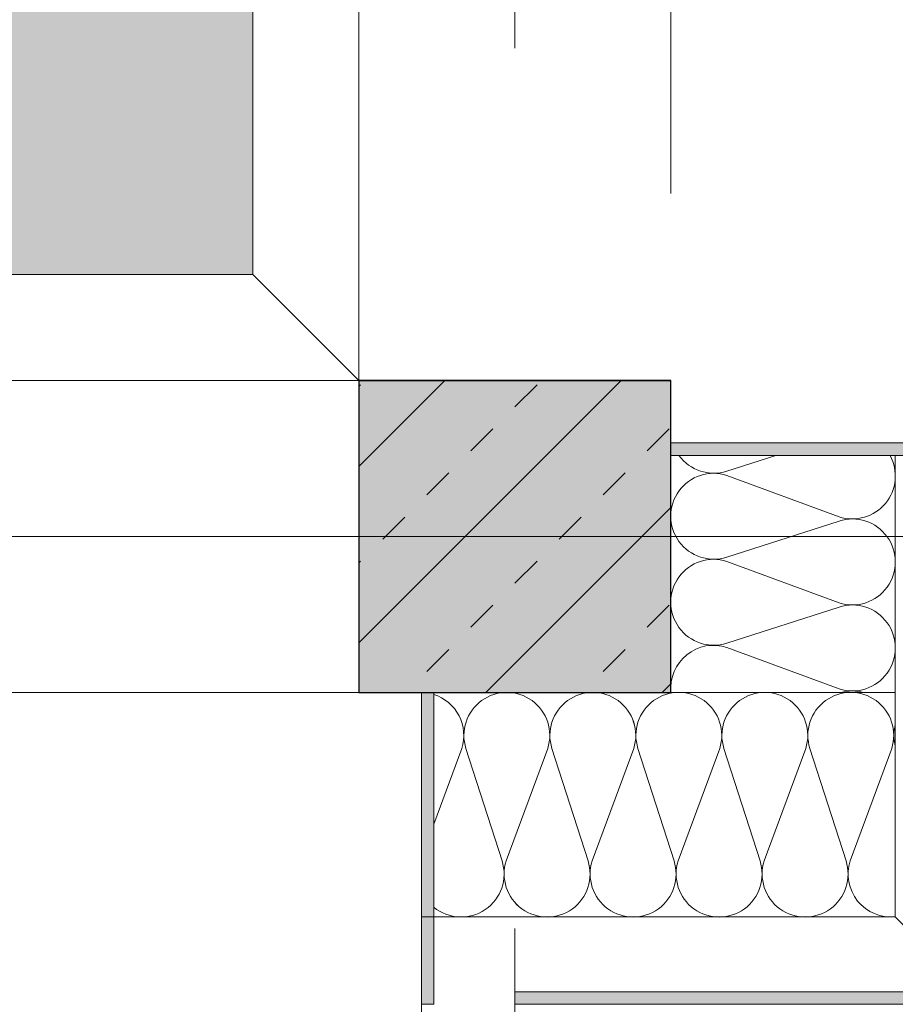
# Model space of a CAD drawing. Header units: metres. Extents: x -49 to 152, y -127 to 99.
# Tile 99 of 177: x -0.397 to 0.305, y -21.975 to -21.186. Entities that reach past the tile are written whole.
import ezdxf

# ---------------------------------------------------------------- set-up
doc = ezdxf.new("R2010")
doc.units = ezdxf.units.M
doc.header["$PDMODE"] = 1
doc.header["$PDSIZE"] = -2
doc.linetypes.add('Achsen 01', pattern=[5.291531, 3.175, -1.058062, 0.352704, -0.705764])
doc.linetypes.add('gestrichelt - 01', pattern=[2, 1, -1])
doc.layers.get('0').update_dxf_attribs({"lineweight": 25})
for name, color, linetype, lineweight, true_color in [('013_Beton und Stahlbetonarbeiten-000 Brüstung', 7, 'Continuous', 9, 0xa6a6a6), ('013_Beton und Stahlbetonarbeiten-000 Sichtbeton-333 Außenstütze', 5, 'Continuous', 5, 0x0000ff), ('013_Beton und Stahlbetonarbeiten-000 Sichtbeton-334 Außenwandöf', 5, 'Continuous', 5, 0x0000ff), ('014_Fassadenarbeiten-000 Aufsicht Betonfertigteile', 7, 'Continuous', 9, 0xc0c0c0), ('014_Fassadenarbeiten-330 mineralische Dämmung', 7, 'Continuous', 9, 0x666666), ('031_Metallbauarbeiten-330 Aufsicht Metallbauarbeiten', 7, 'Continuous', 9, 0xa6a6a6), ('031_Metallbauarbeiten-350 Metalldecke DS', 7, 'Continuous', 35, 0x666666), ('032_Metallarbeiten-PR_Fassade', 7, 'Continuous', 13, 0x444444), ('AV1-Achsen', 1, 'Achsen 01', 18, 0xff0000)]:
    doc.layers.add(name, color=color, linetype=linetype, lineweight=lineweight, true_color=true_color)
for name, color, linetype, lineweight in [('013_Beton und Stahlbetonarbeiten-330 Außenstützen', 7, 'Continuous', 25), ('_GRU (2D)', 7, 'Continuous', 9), ('_OG 3 (2D)', 7, 'Continuous', 9), ('_OG 3 - DS (2D)', 7, 'Continuous', 9), ('Bemaßung-Bemaßung', 7, 'Continuous', 9)]:
    doc.layers.add(name, color=color, linetype=linetype, lineweight=lineweight)
doc.layers.get('0').freeze()
doc.styles.add('Arial', font='arial.ttf')
doc.dimstyles.new('COE 50', dxfattribs={"dimtxt": 100.872396, "dimasz": 0.001414, "dimexe": 0.001, "dimexo": 0.01, "dimgap": 0.001, "dimtad": 1, "dimdec": 3, "dimtxsty": 'Arial', "dimblk": 'VW_SLASH-3', "dimblk1": 'VW_SLASH-3', "dimblk2": 'VW_SLASH-3', "dimcen": 0, "dimadec": 3, "dimazin": 0, "dimtfac": 0.8, "dimtdec": 3, "dimtix": 1, "dimtmove": 0, "dimatfit": 0, "dimldrblk": 'VW_SLASH-2', "dimfxl": 0.002, "dimfxlon": 1, "dimfrac": 2, "dimtolj": 1, "dimarcsym": 0})

# ---------------------------------------------------------------- blocks, each defined once
blk = doc.blocks.new('OG 3 - DS (2D)')
at = {"layer": '031_Metallbauarbeiten-350 Metalldecke DS', "linetype": 'Continuous', "lineweight": 0, "transparency": 33554508}
blk.add_hatch(color=254, dxfattribs=at).paths.add_polyline_path([(-0.125, -21.725), (-0.125, -21.475), (0.125, -21.475), (0.125, -19.025), (-0.125, -19.025), (-0.125, -18.775), (0.125, -18.775), (0.125, -16.325), (-0.125, -16.325), (-0.125, -16.075), (0.125, -16.075), (0.125, -13.99), (-2.325, -13.99), (-2.325, -21.725)])
at = {"layer": '031_Metallbauarbeiten-350 Metalldecke DS', "flags": 128}
blk.add_lwpolyline([(-0.125, -21.725), (-0.125, -21.475), (0.125, -21.475), (0.125, -19.025), (-0.125, -19.025), (-0.125, -18.775), (0.125, -18.775), (0.125, -16.325), (-0.125, -16.325), (-0.125, -16.075), (0.125, -16.075), (0.125, -13.99), (-2.325, -13.99), (-2.325, -21.725)], close=True, dxfattribs=at)
blk = doc.blocks.new('Group-82')
at = {"layer": '014_Fassadenarbeiten-330 mineralische Dämmung', "transparency": 33554687, "flags": 128}
for points in [[(-21.5876, 2.44, -0.324435), (-21.60016, 2.40156, -0.324435), (-21.6406, 2.40156, -0.324435), (-21.65317, 2.44), (-21.6199, 2.53, 0.324488), (-21.63246, 2.56845, 0.324488), (-21.67291, 2.56845, 0.324488), (-21.68547, 2.53), (-21.65654, 2.44, -0.324435), (-21.6691, 2.40156, -0.324435), (-21.70955, 2.40156, -0.324435), (-21.72211, 2.44), (-21.68884, 2.53, 0.54007), (-21.725, 2.57485)], [(-21.72211, 2.44, 1.372583), (-21.65654, 2.44), (-21.68547, 2.53, -1.372995), (-21.6199, 2.53)], [(-21.72211, 2.44, 0.324435), (-21.70955, 2.40156, 0.324435), (-21.6691, 2.40156, 0.324435), (-21.65654, 2.44), (-21.68547, 2.53, -0.324488), (-21.67291, 2.56845, -0.324488), (-21.63246, 2.56845, -0.324488), (-21.6199, 2.53), (-21.65317, 2.44, 0.324435), (-21.6406, 2.40156, 0.324435), (-21.60016, 2.40156, 0.324435), (-21.5876, 2.44), (-21.61652, 2.53, -0.324488), (-21.60396, 2.56845, -0.324488), (-21.56351, 2.56845, -0.324488), (-21.55095, 2.53), (-21.58422, 2.44, 0.676743), (-21.535, 2.39917)], [(-21.535, 2.49087), (-21.54758, 2.53, -0.324643), (-21.535, 2.56846)], [(-21.725, 2.43835, -0.131588), (-21.725, 2.42053)]]:
    blk.add_lwpolyline(points, format="xyb", dxfattribs=at)
blk = doc.blocks.new('Group-83')
at = {"layer": '014_Fassadenarbeiten-330 mineralische Dämmung', "transparency": 33554687}
blk.add_blockref('Group-82', (0, 0), dxfattribs=at)
blk = doc.blocks.new('Parametric Object-1')
at = {"layer": '014_Fassadenarbeiten-330 mineralische Dämmung', "color": 7, "transparency": 33554687}
blk.add_blockref('Group-83', (0, 0), dxfattribs=at)
at = {"layer": '014_Fassadenarbeiten-330 mineralische Dämmung', "color": 0, "flags": 1}
for tag in ['prm0_value', 'prm1_value', 'prm2_value', 'prm3_value', 'prm4_value', 'prm5_value', 'prm6_value', 'IFC_UUID', 'instanceID', 'prm0_name', 'prm0_type', 'prm2_name', 'prm2_type', 'prm3_name', 'prm3_type', 'prm6_name', 'prm6_type', 'prm1_name', 'prm1_type', 'prm4_name', 'prm4_type', 'prm5_name', 'prm5_type']:
    blk.add_attdef(tag, (0.11688, -21.72977), '', height=0.00018, dxfattribs=at)
blk = doc.blocks.new('Group-85')
at = {"layer": '014_Fassadenarbeiten-330 mineralische Dämmung', "transparency": 33554687, "flags": 128}
for points in [[(-21.77, 2.53578, 0.324435), (-21.73156, 2.54834, 0.324435), (-21.73156, 2.58878, 0.324435), (-21.77, 2.60135), (-21.86, 2.57242, -0.324488), (-21.89845, 2.58498, -0.324488), (-21.89845, 2.62543, -0.324488), (-21.86, 2.63799), (-21.77, 2.60472, 0.324435), (-21.73156, 2.61729, 0.324435), (-21.73156, 2.65773, 0.324435), (-21.77, 2.67029), (-21.86, 2.64137, -0.324488), (-21.89845, 2.65393, -0.324488), (-21.89845, 2.69438, -0.324488), (-21.86, 2.70694), (-21.77, 2.67367, 0.324435), (-21.73156, 2.68623, 0.324435), (-21.73156, 2.72667, 0.324435), (-21.77, 2.73924), (-21.86, 2.71031, -0.749087), (-21.89715, 2.765)], [(-21.72661, 2.765, -0.415631), (-21.77, 2.74261), (-21.83056, 2.765)], [(-21.77, 2.39789, 1.372583), (-21.77, 2.46346), (-21.86, 2.43453, -1.372995), (-21.86, 2.5001), (-21.77, 2.46683, 1.372583), (-21.77, 2.5324), (-21.86, 2.50348, -1.372995), (-21.86, 2.56905), (-21.77, 2.53578, 1.372583), (-21.77, 2.60135), (-21.86, 2.57242, -1.372995), (-21.86, 2.63799), (-21.77, 2.60472, 1.372583), (-21.77, 2.67029), (-21.86, 2.64137, -1.372995), (-21.86, 2.70694)], [(-21.77, 2.5324, -0.324435), (-21.73156, 2.51984, -0.324435), (-21.73156, 2.4794, -0.324435), (-21.77, 2.46683), (-21.86, 2.5001, 0.324488), (-21.89845, 2.48754, 0.324488), (-21.89845, 2.44709, 0.324488), (-21.86, 2.43453), (-21.77, 2.46346, -0.324435), (-21.73156, 2.4509, -0.324435), (-21.73156, 2.41045, -0.324435), (-21.77, 2.39789), (-21.86, 2.43116, 0.54007), (-21.90485, 2.395)], [(-21.76835, 2.395, -0.131588), (-21.75053, 2.395)]]:
    blk.add_lwpolyline(points, format="xyb", dxfattribs=at)
blk = doc.blocks.new('Group-86')
at = {"layer": '014_Fassadenarbeiten-330 mineralische Dämmung', "transparency": 33554687}
blk.add_blockref('Group-85', (0, 0), dxfattribs=at)
blk = doc.blocks.new('Parametric Object-2')
at = {"layer": '014_Fassadenarbeiten-330 mineralische Dämmung', "color": 7, "transparency": 33554687}
blk.add_blockref('Group-86', (0, 0), dxfattribs=at)
at = {"layer": '014_Fassadenarbeiten-330 mineralische Dämmung', "color": 0, "flags": 1}
for tag in ['prm0_value', 'prm1_value', 'prm2_value', 'prm3_value', 'prm4_value', 'prm5_value', 'prm6_value', 'instanceID', 'IFC_UUID', 'prm0_name', 'prm0_type', 'prm1_name', 'prm1_type', 'prm2_name', 'prm2_type', 'prm3_name', 'prm3_type', 'prm4_name', 'prm4_type', 'prm5_name', 'prm5_type', 'prm6_name', 'prm6_type']:
    blk.add_attdef(tag, (-0.065, -21.97192), '', height=0.00018, dxfattribs=at)
blk = doc.blocks.new('VW_SLASH-3')
at = {"color": 0, "linetype": 'ByBlock', "lineweight": -2, "transparency": 16777216}
blk.add_line((0, 0), (-1, 0), dxfattribs=at)
at = {"color": 0, "linetype": 'Continuous', "lineweight": 15, "transparency": 16777216, "flags": 128}
blk.add_lwpolyline([(0.5, 0.5), (-0.5, -0.5)], dxfattribs=at)
blk = doc.blocks.new('*D445')
at = {"layer": 'Bemaßung-Bemaßung', "color": 0, "lineweight": -2}
for p, q in [((-39.15, -25.675), (-39.15, -25.825)), ((0, -25.675), (0, -25.825)), ((-0.07069, -25.775), (-39.07931, -25.775))]:
    blk.add_line(p, q, dxfattribs=at)
at = {"layer": 'Defpoints', "color": 0}
for p in [(-39.15, -21.6), (0, -21.6), (-39.15, -25.775)]:
    blk.add_point(p, dxfattribs=at)
at = {"layer": 'Bemaßung-Bemaßung', "color": 0, "lineweight": -2, "xscale": 0.070693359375, "yscale": 0.070693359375, "zscale": 0.070693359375, "rotation": 180}
blk.add_blockref('VW_SLASH-3', (-39.15, -25.775), dxfattribs=at)
at = {"layer": 'Bemaßung-Bemaßung', "color": 0, "lineweight": -2, "xscale": 0.070693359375, "yscale": 0.070693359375, "zscale": 0.070693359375}
blk.add_blockref('VW_SLASH-3', (0, -25.775), dxfattribs=at)
at = {"layer": 'Bemaßung-Bemaßung', "color": 0, "insert": (-19.575, -25.63407), "char_height": 0.151309, "attachment_point": 5, "style": 'Arial'}
blk.add_mtext('\\A1;39,15', dxfattribs=at)
blk = doc.blocks.new('VW_SLASH-2')
at = {"color": 0, "linetype": 'ByBlock', "lineweight": -2, "transparency": 16777216}
blk.add_line((0, 0), (-1, 0), dxfattribs=at)
at = {"color": 0, "linetype": 'Continuous', "lineweight": 15, "transparency": 16777216, "flags": 128}
blk.add_lwpolyline([(0.5, 0.5), (-0.5, -0.5)], dxfattribs=at)
blk = doc.blocks.new('*D452')
at = {"layer": 'Bemaßung-Bemaßung', "color": 0, "lineweight": -2}
for p, q in [((-5.4, -25.175), (-5.4, -25.325)), ((0, -25.175), (0, -25.325)), ((-0.07069, -25.275), (-5.32931, -25.275))]:
    blk.add_line(p, q, dxfattribs=at)
at = {"layer": 'Defpoints', "color": 0}
for p in [(-5.4, -21.6), (0, -21.6), (-5.4, -25.275)]:
    blk.add_point(p, dxfattribs=at)
at = {"layer": 'Bemaßung-Bemaßung', "color": 0, "lineweight": -2, "xscale": 0.070693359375, "yscale": 0.070693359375, "zscale": 0.070693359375, "rotation": 180}
blk.add_blockref('VW_SLASH-3', (-5.4, -25.275), dxfattribs=at)
at = {"layer": 'Bemaßung-Bemaßung', "color": 0, "lineweight": -2, "xscale": 0.070693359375, "yscale": 0.070693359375, "zscale": 0.070693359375}
blk.add_blockref('VW_SLASH-3', (0, -25.275), dxfattribs=at)
at = {"layer": 'Bemaßung-Bemaßung', "color": 0, "insert": (-2.7, -25.16438), "char_height": 0.100872, "attachment_point": 5, "style": 'Arial'}
blk.add_mtext('\\A1;5,40', dxfattribs=at)
blk = doc.blocks.new('*D546')
at = {"layer": 'Bemaßung-Bemaßung', "color": 0, "lineweight": -2}
for p, q in [((-2.575, -23.675), (-2.575, -23.825)), ((-0.125, -23.675), (-0.125, -23.825)), ((-0.19569, -23.775), (-2.50431, -23.775))]:
    blk.add_line(p, q, dxfattribs=at)
at = {"layer": 'Defpoints', "color": 0}
for p in [(-2.575, -21.475), (-0.125, -21.725), (-2.575, -23.775)]:
    blk.add_point(p, dxfattribs=at)
at = {"layer": 'Bemaßung-Bemaßung', "color": 0, "lineweight": -2, "xscale": 0.070693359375, "yscale": 0.070693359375, "zscale": 0.070693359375, "rotation": 180}
blk.add_blockref('VW_SLASH-3', (-2.575, -23.775), dxfattribs=at)
at = {"layer": 'Bemaßung-Bemaßung', "color": 0, "lineweight": -2, "xscale": 0.070693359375, "yscale": 0.070693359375, "zscale": 0.070693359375}
blk.add_blockref('VW_SLASH-3', (-0.125, -23.775), dxfattribs=at)
at = {"layer": 'Bemaßung-Bemaßung', "color": 0, "insert": (-1.35, -23.66438), "char_height": 0.100872, "attachment_point": 5, "style": 'Arial'}
blk.add_mtext('\\A1;2,45', dxfattribs=at)
blk = doc.blocks.new('*D547')
at = {"layer": 'Bemaßung-Bemaßung', "color": 0, "lineweight": -2}
for p, q in [((-0.125, -23.675), (-0.125, -23.825)), ((0.125, -23.675), (0.125, -23.825)), ((0.05431, -23.775), (-0.05431, -23.775))]:
    blk.add_line(p, q, dxfattribs=at)
at = {"layer": 'Defpoints', "color": 0}
for p in [(-0.125, -21.725), (0.125, -21.725), (-0.125, -23.775)]:
    blk.add_point(p, dxfattribs=at)
at = {"layer": 'Bemaßung-Bemaßung', "color": 0, "lineweight": -2, "xscale": 0.070693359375, "yscale": 0.070693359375, "zscale": 0.070693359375, "rotation": 180}
blk.add_blockref('VW_SLASH-3', (-0.125, -23.775), dxfattribs=at)
at = {"layer": 'Bemaßung-Bemaßung', "color": 0, "lineweight": -2, "xscale": 0.070693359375, "yscale": 0.070693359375, "zscale": 0.070693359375}
blk.add_blockref('VW_SLASH-3', (0.125, -23.775), dxfattribs=at)
at = {"layer": 'Bemaßung-Bemaßung', "color": 0, "insert": (0, -23.6735), "char_height": 0.100872, "attachment_point": 5, "style": 'Arial'}
blk.add_mtext('\\A1;25', dxfattribs=at)
blk = doc.blocks.new('*D548')
at = {"layer": 'Bemaßung-Bemaßung', "color": 0, "lineweight": -2}
for p, q in [((3.575, 0), (3.725, 0)), ((3.675, -0.07069), (3.675, -21.52931)), ((3.575, -21.6), (3.725, -21.6))]:
    blk.add_line(p, q, dxfattribs=at)
at = {"layer": 'Defpoints', "color": 0}
for p in [(0, 0), (0, -21.6), (3.675, -21.6)]:
    blk.add_point(p, dxfattribs=at)
at = {"layer": 'Bemaßung-Bemaßung', "color": 0, "lineweight": -2, "xscale": 0.070693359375, "yscale": 0.070693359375, "zscale": 0.070693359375}
for p, rotation in [((3.675, 0), 90.00000000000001), ((3.675, -21.6), 270)]:
    blk.add_blockref('VW_SLASH-3', p, dxfattribs=dict(at, rotation=rotation))
at = {"layer": 'Bemaßung-Bemaßung', "color": 0, "insert": (3.53407, -10.8), "char_height": 0.151309, "attachment_point": 5, "rotation": 90, "style": 'Arial'}
blk.add_mtext('\\A1;21,60', dxfattribs=at)
blk = doc.blocks.new('*D553')
at = {"layer": 'Bemaßung-Bemaßung', "color": 0, "lineweight": -2}
for p, q in [((3.075, -16.2), (3.225, -16.2)), ((3.175, -21.52931), (3.175, -16.27069)), ((3.075, -21.6), (3.225, -21.6))]:
    blk.add_line(p, q, dxfattribs=at)
at = {"layer": 'Defpoints', "color": 0}
for p in [(0, -16.2), (3.175, -16.2), (0, -21.6)]:
    blk.add_point(p, dxfattribs=at)
at = {"layer": 'Bemaßung-Bemaßung', "color": 0, "lineweight": -2, "xscale": 0.070693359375, "yscale": 0.070693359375, "zscale": 0.070693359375}
for p, rotation in [((3.175, -16.2), 90), ((3.175, -21.6), 270)]:
    blk.add_blockref('VW_SLASH-3', p, dxfattribs=dict(at, rotation=rotation))
at = {"layer": 'Bemaßung-Bemaßung', "color": 0, "insert": (3.06438, -18.9), "char_height": 0.100872, "attachment_point": 5, "rotation": 90, "style": 'Arial'}
blk.add_mtext('\\A1;5,40', dxfattribs=at)
blk = doc.blocks.new('*D592')
at = {"layer": 'Bemaßung-Bemaßung', "color": 0, "lineweight": -2}
for p, q in [((1.575, -21.475), (1.725, -21.475)), ((1.675, -21.54569), (1.675, -21.65431)), ((1.575, -21.725), (1.725, -21.725))]:
    blk.add_line(p, q, dxfattribs=at)
at = {"layer": 'Defpoints', "color": 0}
for p in [(-0.125, -21.475), (-0.125, -21.725), (1.675, -21.725)]:
    blk.add_point(p, dxfattribs=at)
at = {"layer": 'Bemaßung-Bemaßung', "color": 0, "lineweight": -2, "xscale": 0.070693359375, "yscale": 0.070693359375, "zscale": 0.070693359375}
for p, rotation in [((1.675, -21.475), 90), ((1.675, -21.725), 270)]:
    blk.add_blockref('VW_SLASH-3', p, dxfattribs=dict(at, rotation=rotation))
at = {"layer": 'Bemaßung-Bemaßung', "color": 0, "insert": (1.5735, -21.6), "char_height": 0.100872, "attachment_point": 5, "rotation": 90, "style": 'Arial'}
blk.add_mtext('\\A1;25', dxfattribs=at)
blk = doc.blocks.new('*D593')
at = {"layer": 'Bemaßung-Bemaßung', "color": 0, "lineweight": -2}
for p, q in [((1.575, -19.025), (1.725, -19.025)), ((1.675, -19.09569), (1.675, -21.40431)), ((1.575, -21.475), (1.725, -21.475))]:
    blk.add_line(p, q, dxfattribs=at)
at = {"layer": 'Defpoints', "color": 0}
for p in [(-0.125, -19.025), (-0.125, -21.475), (1.675, -21.475)]:
    blk.add_point(p, dxfattribs=at)
at = {"layer": 'Bemaßung-Bemaßung', "color": 0, "lineweight": -2, "xscale": 0.070693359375, "yscale": 0.070693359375, "zscale": 0.070693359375}
for p, rotation in [((1.675, -19.025), 90.00000000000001), ((1.675, -21.475), 270)]:
    blk.add_blockref('VW_SLASH-3', p, dxfattribs=dict(at, rotation=rotation))
at = {"layer": 'Bemaßung-Bemaßung', "color": 0, "insert": (1.56438, -20.25), "char_height": 0.100872, "attachment_point": 5, "rotation": 90, "style": 'Arial'}
blk.add_mtext('\\A1;2,45', dxfattribs=at)
blk = doc.blocks.new('*D746')
at = {"layer": 'Bemaßung-Bemaßung', "color": 0, "linetype": 'Continuous', "lineweight": -2}
for p, q in [((-2.575, -23.175), (-2.575, -23.325)), ((-0.21, -23.175), (-0.21, -23.325)), ((-0.28069, -23.275), (-2.50431, -23.275))]:
    blk.add_line(p, q, dxfattribs=at)
at = {"layer": 'Defpoints', "color": 0}
for p in [(-0.21, -21.39), (-2.575, -21.475), (-2.575, -23.275)]:
    blk.add_point(p, dxfattribs=at)
at = {"layer": 'Bemaßung-Bemaßung', "color": 0, "lineweight": -2, "xscale": 0.070693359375, "yscale": 0.070693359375, "zscale": 0.070693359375, "rotation": 180}
blk.add_blockref('VW_SLASH-3', (-2.575, -23.275), dxfattribs=at)
at = {"layer": 'Bemaßung-Bemaßung', "color": 0, "lineweight": -2, "xscale": 0.070693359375, "yscale": 0.070693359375, "zscale": 0.070693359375}
blk.add_blockref('VW_SLASH-3', (-0.21, -23.275), dxfattribs=at)
at = {"layer": 'Bemaßung-Bemaßung', "color": 0, "insert": (-1.3925, -23.1476), "char_height": 0.1008724, "attachment_point": 5, "style": 'Arial'}
blk.add_mtext('\\A1;2,36\\S5^ ;', dxfattribs=at)
blk = doc.blocks.new('*D747')
at = {"layer": 'Bemaßung-Bemaßung', "color": 0, "linetype": 'Continuous', "lineweight": -2}
for p, q in [((-0.21, -23.175), (-0.21, -23.325)), ((-0.125, -23.175), (-0.125, -23.325)), ((-0.28069, -23.275), (-0.35139, -23.275)), ((-0.125, -23.275), (-0.21, -23.275)), ((-0.05431, -23.275), (0.01639, -23.275))]:
    blk.add_line(p, q, dxfattribs=at)
at = {"layer": 'Defpoints', "color": 0}
for p in [(-0.21, -21.39), (-0.125, -21.475), (-0.21, -23.275)]:
    blk.add_point(p, dxfattribs=at)
at = {"layer": 'Bemaßung-Bemaßung', "color": 0, "lineweight": -2, "xscale": 0.070693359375, "yscale": 0.070693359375, "zscale": 0.070693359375}
blk.add_blockref('VW_SLASH-3', (-0.21, -23.275), dxfattribs=at)
at = {"layer": 'Bemaßung-Bemaßung', "color": 0, "lineweight": -2, "xscale": 0.070693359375, "yscale": 0.070693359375, "zscale": 0.070693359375, "rotation": 180}
blk.add_blockref('VW_SLASH-3', (-0.125, -23.275), dxfattribs=at)
at = {"layer": 'Bemaßung-Bemaßung', "color": 0, "insert": (-0.1675, -23.60484), "char_height": 0.1008724, "attachment_point": 5, "style": 'Arial'}
blk.add_mtext('\\A1;8\\S5^ ;', dxfattribs=at)
blk = doc.blocks.new('*D748')
at = {"layer": 'Bemaßung-Bemaßung', "color": 0, "linetype": 'Continuous', "lineweight": -2}
for p, q in [((-0.125, -23.175), (-0.125, -23.325)), ((0.125, -23.175), (0.125, -23.325)), ((0.05431, -23.275), (-0.05431, -23.275))]:
    blk.add_line(p, q, dxfattribs=at)
at = {"layer": 'Defpoints', "color": 0}
for p in [(-0.125, -21.475), (0.125, -21.475), (-0.125, -23.275)]:
    blk.add_point(p, dxfattribs=at)
at = {"layer": 'Bemaßung-Bemaßung', "color": 0, "lineweight": -2, "xscale": 0.070693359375, "yscale": 0.070693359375, "zscale": 0.070693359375, "rotation": 180}
blk.add_blockref('VW_SLASH-3', (-0.125, -23.275), dxfattribs=at)
at = {"layer": 'Bemaßung-Bemaßung', "color": 0, "lineweight": -2, "xscale": 0.070693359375, "yscale": 0.070693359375, "zscale": 0.070693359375}
blk.add_blockref('VW_SLASH-3', (0.125, -23.275), dxfattribs=at)
at = {"layer": 'Bemaßung-Bemaßung', "color": 0, "insert": (0, -23.1735), "char_height": 0.100872, "attachment_point": 5, "style": 'Arial'}
blk.add_mtext('\\A1;25', dxfattribs=at)
blk = doc.blocks.new('*D749')
at = {"layer": 'Bemaßung-Bemaßung', "color": 0, "linetype": 'Continuous', "lineweight": -2}
for p, q in [((0.125, -23.175), (0.125, -23.325)), ((0.675, -23.175), (0.675, -23.325)), ((0.60431, -23.275), (0.19569, -23.275))]:
    blk.add_line(p, q, dxfattribs=at)
at = {"layer": 'Defpoints', "color": 0}
for p in [(0.125, -21.475), (0.675, -22.275), (0.125, -23.275)]:
    blk.add_point(p, dxfattribs=at)
at = {"layer": 'Bemaßung-Bemaßung', "color": 0, "lineweight": -2, "xscale": 0.070693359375, "yscale": 0.070693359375, "zscale": 0.070693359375, "rotation": 180}
blk.add_blockref('VW_SLASH-3', (0.125, -23.275), dxfattribs=at)
at = {"layer": 'Bemaßung-Bemaßung', "color": 0, "lineweight": -2, "xscale": 0.070693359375, "yscale": 0.070693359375, "zscale": 0.070693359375}
blk.add_blockref('VW_SLASH-3', (0.675, -23.275), dxfattribs=at)
at = {"layer": 'Bemaßung-Bemaßung', "color": 0, "insert": (0.4, -23.1737), "char_height": 0.100872, "attachment_point": 5, "style": 'Arial'}
blk.add_mtext('\\A1;55', dxfattribs=at)
blk = doc.blocks.new('*D750')
at = {"layer": 'Bemaßung-Bemaßung', "color": 0, "linetype": 'Continuous', "lineweight": -2}
for p, q in [((1.075, -21.725), (1.225, -21.725)), ((1.175, -21.79569), (1.175, -22.20431)), ((1.075, -22.275), (1.225, -22.275))]:
    blk.add_line(p, q, dxfattribs=at)
at = {"layer": 'Defpoints', "color": 0}
for p in [(-0.125, -21.725), (0.675, -22.275), (1.175, -22.275)]:
    blk.add_point(p, dxfattribs=at)
at = {"layer": 'Bemaßung-Bemaßung', "color": 0, "lineweight": -2, "xscale": 0.070693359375, "yscale": 0.070693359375, "zscale": 0.070693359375}
for p, rotation in [((1.175, -21.725), 90), ((1.175, -22.275), 270)]:
    blk.add_blockref('VW_SLASH-3', p, dxfattribs=dict(at, rotation=rotation))
at = {"layer": 'Bemaßung-Bemaßung', "color": 0, "insert": (1.0737, -22), "char_height": 0.100872, "attachment_point": 5, "rotation": 90, "style": 'Arial'}
blk.add_mtext('\\A1;55', dxfattribs=at)
blk = doc.blocks.new('*D751')
at = {"layer": 'Bemaßung-Bemaßung', "color": 0, "linetype": 'Continuous', "lineweight": -2}
for p, q in [((1.075, -21.475), (1.225, -21.475)), ((1.175, -21.54569), (1.175, -21.65431)), ((1.075, -21.725), (1.225, -21.725))]:
    blk.add_line(p, q, dxfattribs=at)
at = {"layer": 'Defpoints', "color": 0}
for p in [(-0.125, -21.475), (-0.125, -21.725), (1.175, -21.725)]:
    blk.add_point(p, dxfattribs=at)
at = {"layer": 'Bemaßung-Bemaßung', "color": 0, "lineweight": -2, "xscale": 0.070693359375, "yscale": 0.070693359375, "zscale": 0.070693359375}
for p, rotation in [((1.175, -21.475), 90), ((1.175, -21.725), 270)]:
    blk.add_blockref('VW_SLASH-3', p, dxfattribs=dict(at, rotation=rotation))
at = {"layer": 'Bemaßung-Bemaßung', "color": 0, "insert": (1.0735, -21.6), "char_height": 0.100872, "attachment_point": 5, "rotation": 90, "style": 'Arial'}
blk.add_mtext('\\A1;25', dxfattribs=at)
blk = doc.blocks.new('*D752')
at = {"layer": 'Bemaßung-Bemaßung', "color": 0, "linetype": 'Continuous', "lineweight": -2}
for p, q in [((1.175, -21.31931), (1.175, -21.24861)), ((1.075, -21.39), (1.225, -21.39)), ((1.175, -21.39), (1.175, -21.475)), ((1.075, -21.475), (1.225, -21.475)), ((1.175, -21.54569), (1.175, -21.61639))]:
    blk.add_line(p, q, dxfattribs=at)
at = {"layer": 'Defpoints', "color": 0}
for p in [(-0.21, -21.39), (-0.125, -21.475), (1.175, -21.475)]:
    blk.add_point(p, dxfattribs=at)
at = {"layer": 'Bemaßung-Bemaßung', "color": 0, "lineweight": -2, "xscale": 0.070693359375, "yscale": 0.070693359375, "zscale": 0.070693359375}
for p, rotation in [((1.175, -21.39), 270), ((1.175, -21.475), 90)]:
    blk.add_blockref('VW_SLASH-3', p, dxfattribs=dict(at, rotation=rotation))
at = {"layer": 'Bemaßung-Bemaßung', "color": 0, "insert": (1.04404, -21.31824), "char_height": 0.1008724, "attachment_point": 5, "rotation": 90, "style": 'Arial'}
blk.add_mtext('\\A1;8\\S5^ ;', dxfattribs=at)
blk = doc.blocks.new('*D753')
at = {"layer": 'Bemaßung-Bemaßung', "color": 0, "linetype": 'Continuous', "lineweight": -2}
for p, q in [((1.075, -13.99), (1.225, -13.99)), ((1.175, -14.06069), (1.175, -21.31931)), ((1.075, -21.39), (1.225, -21.39))]:
    blk.add_line(p, q, dxfattribs=at)
at = {"layer": 'Defpoints', "color": 0}
for p in [(-0.125, -13.99), (-0.21, -21.39), (1.175, -21.39)]:
    blk.add_point(p, dxfattribs=at)
at = {"layer": 'Bemaßung-Bemaßung', "color": 0, "lineweight": -2, "xscale": 0.070693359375, "yscale": 0.070693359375, "zscale": 0.070693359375}
for p, rotation in [((1.175, -13.99), 90.00000000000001), ((1.175, -21.39), 270)]:
    blk.add_blockref('VW_SLASH-3', p, dxfattribs=dict(at, rotation=rotation))
at = {"layer": 'Bemaßung-Bemaßung', "color": 0, "insert": (1.06438, -17.69), "char_height": 0.100872, "attachment_point": 5, "rotation": 90, "style": 'Arial'}
blk.add_mtext('\\A1;7,40', dxfattribs=at)
blk = doc.blocks.new('Group-871')
at = {"layer": 'AV1-Achsen'}
blk.add_line((0, -26.5), (0, 4.9), dxfattribs=at)
blk = doc.blocks.new('Group-881')
at = {"layer": 'AV1-Achsen'}
blk.add_line((-43.35, -21.6), (4.2, -21.6), dxfattribs=at)
blk = doc.blocks.new('GRU (2D)')
at = {"layer": 'AV1-Achsen', "color": 7}
for name in ['Group-871', 'Group-881']:
    blk.add_blockref(name, (0, 0), dxfattribs=at)
blk = doc.blocks.new('OG 3 (2D)')
at = {"layer": '032_Metallarbeiten-PR_Fassade', "linetype": 'Continuous', "lineweight": 0}
blk.add_hatch(color=253, dxfattribs=at).paths.add_polyline_path([(0.365, -21.6), (0.365, -21.965), (0, -21.965), (0, -21.975), (0.375, -21.975), (0.375, -21.6)])
at = {"layer": '014_Fassadenarbeiten-000 Aufsicht Betonfertigteile', "flags": 128}
blk.add_lwpolyline([(-39.455, -21.905), (0.305, -21.905), (0.675, -22.275), (-39.825, -22.275)], close=True, dxfattribs=at)
at = {"layer": '014_Fassadenarbeiten-330 mineralische Dämmung', "flags": 128}
for points in [[(0.125, -21.535), (0.125, -21.725), (0.305, -21.725), (0.305, -21.535)], [(0.305, -21.725), (-0.065, -21.725), (-0.065, -21.905), (0.305, -21.905)]]:
    blk.add_lwpolyline(points, close=True, dxfattribs=at)
at = {"layer": '032_Metallarbeiten-PR_Fassade', "color": 251, "flags": 128}
blk.add_lwpolyline([(0.365, -21.6), (0.365, -21.965), (0, -21.965), (0, -21.975), (0.375, -21.975), (0.375, -21.6)], close=True, dxfattribs=at)
at = {"layer": '014_Fassadenarbeiten-330 mineralische Dämmung', "rotation": 90}
for name in ['Parametric Object-1', 'Parametric Object-2']:
    blk.add_blockref(name, (2.7, 0), dxfattribs=at)
at = {"color": 255}
blk.add_wipeout([(-2.325, -21.39), (-2.325, -21.975), (-2.625, -21.975), (-2.625, -22.09), (-0.075, -22.09), (-0.075, -21.725), (-0.125, -21.725), (-0.125, -21.475), (-0.21, -21.39)], dxfattribs=at).dxf.layer = '031_Metallbauarbeiten-330 Aufsicht Metallbauarbeiten'
at = {"layer": '032_Metallarbeiten-PR_Fassade', "linetype": 'Continuous', "lineweight": 0}
blk.add_hatch(color=253, dxfattribs=at).paths.add_polyline_path([(-0.065, -21.725), (-0.065, -21.975), (-0.075, -21.975), (-0.075, -21.725)])
at = {"layer": '031_Metallbauarbeiten-330 Aufsicht Metallbauarbeiten', "flags": 128}
blk.add_lwpolyline([(-2.325, -21.39), (-2.325, -21.975), (-2.625, -21.975), (-2.625, -22.09), (-0.075, -22.09), (-0.075, -21.725), (-0.125, -21.725), (-0.125, -21.475), (-0.21, -21.39)], close=True, dxfattribs=at)
at = {"layer": '032_Metallarbeiten-PR_Fassade', "color": 251, "flags": 128}
blk.add_lwpolyline([(-0.065, -21.725), (-0.065, -21.975), (-0.075, -21.975), (-0.075, -21.725)], close=True, dxfattribs=at)
at = {"layer": 'Bemaßung-Bemaßung', "color": 1}
for base, p2, text, override, picture, middle in [((-39.15, -25.775), (-39.15, -21.6), '39,15', {"dimtxt": 0.151309, "dimasz": 0.070693, "dimexe": 0.05, "dimgap": 0.05, "dimpost": '<>', "dimtxsty": 'Arial', "dimtmove": 2, "dimfxl": 0.1}, '*D445', (-19.575, -25.63407)), ((-5.4, -25.275), (-5.4, -21.6), '5,40', {"dimtxt": 0.100872, "dimasz": 0.070693, "dimexe": 0.05, "dimgap": 0.05, "dimpost": '<>', "dimtxsty": 'Arial', "dimtmove": 2, "dimfxl": 0.1}, '*D452', (-2.7, -25.16438))]:
    dim = blk.add_linear_dim(base=base, p1=(0, -21.6), p2=p2, text=text, dimstyle='COE 50', override=override, dxfattribs=at)
    dim.commit()
    dim.dimension.update_dxf_attribs({"geometry": picture, "text_midpoint": middle})
at = {"layer": 'Bemaßung-Bemaßung', "linetype": 'Continuous'}
dim = blk.add_linear_dim(base=(1.175, -22.275), p1=(-0.125, -21.725), p2=(0.675, -22.275), angle=270, text='55', dimstyle='COE 50', override={"dimtxt": 0.100872, "dimasz": 0.070693, "dimexe": 0.05, "dimgap": 0.05, "dimpost": '<>', "dimtxsty": 'Arial', "dimtmove": 2, "dimfxl": 0.1}, dxfattribs=at)
dim.commit()
dim.dimension.update_dxf_attribs({"geometry": '*D750', "text_midpoint": (1.0737, -22)})
at = {"layer": 'Bemaßung-Bemaßung'}
dim = blk.add_linear_dim(base=(-0.125, -23.775), p1=(0.125, -21.725), p2=(-0.125, -21.725), text='25', dimstyle='COE 50', override={"dimtxt": 0.100872, "dimasz": 0.070693, "dimexe": 0.05, "dimgap": 0.05, "dimpost": '<>', "dimtxsty": 'Arial', "dimtmove": 2, "dimfxl": 0.1}, dxfattribs=at)
dim.commit()
dim.dimension.update_dxf_attribs({"geometry": '*D547', "text_midpoint": (0, -23.6735)})
at = {"color": 255}
blk.add_wipeout([(0.585, -21.525), (0.585, -18.9), (-0.21, -18.9), (-0.21, -21.39), (-0.125, -21.475), (0.125, -21.475), (0.125, -21.525)], dxfattribs=at).dxf.layer = '031_Metallbauarbeiten-330 Aufsicht Metallbauarbeiten'
at = {"layer": '013_Beton und Stahlbetonarbeiten-000 Sichtbeton-333 Außenstütze', "linetype": 'Continuous', "lineweight": 0}
blk.add_hatch(color=30, dxfattribs=at).paths.add_polyline_path([(-0.125, -21.475), (-0.125, -21.725), (-0.075, -21.725), (-0.075, -21.525), (0.125, -21.525), (0.125, -21.475)])
at = {"layer": '013_Beton und Stahlbetonarbeiten-000 Sichtbeton-334 Außenwandöf', "linetype": 'Continuous', "lineweight": 0}
blk.add_hatch(color=30, dxfattribs=at).paths.add_polyline_path([(-0.125, -21.725), (-0.075, -21.725), (-0.075, -21.525), (0.125, -21.525), (0.125, -21.475), (-0.125, -21.475)])
at = {"layer": '013_Beton und Stahlbetonarbeiten-330 Außenstützen', "linetype": 'Continuous', "lineweight": 0, "true_color": 0xc0c0c0}
blk.add_hatch(color=9, dxfattribs=at).paths.add_polyline_path([(0.125, -21.475), (-0.125, -21.475), (-0.125, -21.725), (0.125, -21.725)])
at = {"layer": '013_Beton und Stahlbetonarbeiten-330 Außenstützen', "linetype": 'Continuous', "lineweight": 13}
h = blk.add_hatch(dxfattribs=at)
h.set_pattern_fill('Stahlbeton', color=251, style=0, pattern_type=2)
h.set_pattern_definition([(45, (0, 0), (0.0707107, -0.0707107), [0.025, -0.025])])
h.paths.add_polyline_path([(0.125, -21.475), (-0.125, -21.475), (-0.125, -21.725), (0.125, -21.725)])
h = blk.add_hatch(dxfattribs=at)
h.set_pattern_fill('Stahlbeton-1', color=251, style=0, pattern_type=2)
h.set_pattern_definition([(-135, (0.03106, -0.03313), (0.0707107, -0.0707107), [])])
h.paths.add_polyline_path([(0.125, -21.475), (-0.125, -21.475), (-0.125, -21.725), (0.125, -21.725)])
at = {"layer": '032_Metallarbeiten-PR_Fassade', "linetype": 'Continuous', "lineweight": 0}
blk.add_hatch(color=253, dxfattribs=at).paths.add_polyline_path([(0.375, -21.535), (0.125, -21.535), (0.125, -21.525), (0.375, -21.525)])
at = {"layer": '013_Beton und Stahlbetonarbeiten-000 Brüstung', "linetype": 'gestrichelt - 01', "flags": 128}
for points in [[(-0.125, -21.475), (-0.125, -19.025), (0.125, -19.025), (0.125, -21.475)], [(-2.325, -21.725), (-2.325, -21.475), (-0.125, -21.475), (-0.125, -21.725)]]:
    blk.add_lwpolyline(points, close=True, dxfattribs=at)
at = {"layer": '013_Beton und Stahlbetonarbeiten-330 Außenstützen', "flags": 128}
blk.add_lwpolyline([(0.125, -21.475), (-0.125, -21.475), (-0.125, -21.725), (0.125, -21.725)], close=True, dxfattribs=at)
at = {"layer": '031_Metallbauarbeiten-330 Aufsicht Metallbauarbeiten', "flags": 128}
blk.add_lwpolyline([(0.585, -21.525), (0.585, -18.9), (-0.21, -18.9), (-0.21, -21.39), (-0.125, -21.475), (0.125, -21.475), (0.125, -21.525)], close=True, dxfattribs=at)
at = {"layer": '032_Metallarbeiten-PR_Fassade', "color": 251, "flags": 128}
blk.add_lwpolyline([(0.375, -21.535), (0.125, -21.535), (0.125, -21.525), (0.375, -21.525)], close=True, dxfattribs=at)
at = {"layer": 'Bemaßung-Bemaßung', "color": 1}
dim = blk.add_linear_dim(base=(3.675, -21.6), p1=(0, 0), p2=(0, -21.6), angle=270, text='21,60', dimstyle='COE 50', override={"dimtxt": 0.151309, "dimasz": 0.070693, "dimexe": 0.05, "dimgap": 0.05, "dimpost": '<>', "dimtxsty": 'Arial', "dimtmove": 2, "dimfxl": 0.1}, dxfattribs=at)
dim.commit()
dim.dimension.update_dxf_attribs({"geometry": '*D548', "text_midpoint": (3.53407, -10.8)})
at = {"layer": 'Bemaßung-Bemaßung', "linetype": 'Continuous'}
for base, p1, p2, text, picture, middle in [((1.175, -21.39), (-0.125, -13.99), (-0.21, -21.39), '7,40', '*D753', (1.06438, -17.69)), ((1.175, -21.725), (-0.125, -21.475), (-0.125, -21.725), '25', '*D751', (1.0735, -21.6))]:
    dim = blk.add_linear_dim(base=base, p1=p1, p2=p2, angle=270, text=text, dimstyle='COE 50', override={"dimtxt": 0.100872, "dimasz": 0.070693, "dimexe": 0.05, "dimgap": 0.05, "dimpost": '<>', "dimtxsty": 'Arial', "dimtmove": 2, "dimfxl": 0.1}, dxfattribs=at)
    dim.commit()
    dim.dimension.update_dxf_attribs({"geometry": picture, "text_midpoint": middle})
at = {"layer": 'Bemaßung-Bemaßung', "color": 1}
dim = blk.add_aligned_dim(p1=(0, -21.6), p2=(0, -16.2), distance=-3.175, text='5,40', dimstyle='COE 50', override={"dimtxt": 0.100872, "dimasz": 0.070693, "dimexe": 0.05, "dimgap": 0.05, "dimpost": '<>', "dimtxsty": 'Arial', "dimtmove": 2, "dimfxl": 0.1}, dxfattribs=at)
dim.commit()
dim.dimension.update_dxf_attribs({"geometry": '*D553', "text_midpoint": (3.06438, -18.9)})
at = {"layer": 'Bemaßung-Bemaßung'}
for base, p1, p2, text, picture, middle in [((1.675, -21.475), (-0.125, -19.025), (-0.125, -21.475), '2,45', '*D593', (1.56438, -20.25)), ((1.675, -21.725), (-0.125, -21.475), (-0.125, -21.725), '25', '*D592', (1.5735, -21.6))]:
    dim = blk.add_linear_dim(base=base, p1=p1, p2=p2, angle=270, text=text, dimstyle='COE 50', override={"dimtxt": 0.100872, "dimasz": 0.070693, "dimexe": 0.05, "dimgap": 0.05, "dimpost": '<>', "dimtxsty": 'Arial', "dimtmove": 2, "dimfxl": 0.1}, dxfattribs=at)
    dim.commit()
    dim.dimension.update_dxf_attribs({"geometry": picture, "text_midpoint": middle})
at = {"layer": 'Bemaßung-Bemaßung', "linetype": 'Continuous'}
dim = blk.add_linear_dim(base=(1.175, -21.475), p1=(-0.21, -21.39), p2=(-0.125, -21.475), angle=270, text='8\\S5^ ;', dimstyle='COE 50', override={"dimtxt": 0.100872, "dimasz": 0.070693, "dimexe": 0.05, "dimgap": 0.05, "dimpost": '<>', "dimtxsty": 'Arial', "dimtix": 0, "dimtmove": 2, "dimfxl": 0.1}, dxfattribs=at)
dim.commit()
dim.dimension.update_dxf_attribs({"geometry": '*D752', "text_midpoint": (1.04404, -21.31824), "dimtype": 160})
for base, p1, p2, text, override, picture, middle in [((-2.575, -23.275), (-0.21, -21.39), (-2.575, -21.475), '2,36\\S5^ ;', {"dimtxt": 0.100872, "dimasz": 0.070693, "dimexe": 0.05, "dimgap": 0.05, "dimpost": '<>', "dimtxsty": 'Arial', "dimtmove": 2, "dimfxl": 0.1}, '*D746', (-1.3925, -23.1476)), ((-0.21, -23.275), (-0.125, -21.475), (-0.21, -21.39), '8\\S5^ ;', {"dimtxt": 0.100872, "dimasz": 0.070693, "dimexe": 0.05, "dimgap": 0.05, "dimpost": '<>', "dimtxsty": 'Arial', "dimtix": 0, "dimtmove": 2, "dimfxl": 0.1}, '*D747', (-0.1675, -23.60484)), ((-0.125, -23.275), (0.125, -21.475), (-0.125, -21.475), '25', {"dimtxt": 0.100872, "dimasz": 0.070693, "dimexe": 0.05, "dimgap": 0.05, "dimpost": '<>', "dimtxsty": 'Arial', "dimtmove": 2, "dimfxl": 0.1}, '*D748', (0, -23.1735)), ((0.125, -23.275), (0.675, -22.275), (0.125, -21.475), '55', {"dimtxt": 0.100872, "dimasz": 0.070693, "dimexe": 0.05, "dimgap": 0.05, "dimpost": '<>', "dimtxsty": 'Arial', "dimtmove": 2, "dimfxl": 0.1}, '*D749', (0.4, -23.1737))]:
    dim = blk.add_linear_dim(base=base, p1=p1, p2=p2, text=text, dimstyle='COE 50', override=override, dxfattribs=at)
    dim.commit()
    dim.dimension.update_dxf_attribs({"geometry": picture, "text_midpoint": middle})
at = {"layer": 'Bemaßung-Bemaßung'}
dim = blk.add_linear_dim(base=(-2.575, -23.775), p1=(-0.125, -21.725), p2=(-2.575, -21.475), text='2,45', dimstyle='COE 50', override={"dimtxt": 0.100872, "dimasz": 0.070693, "dimexe": 0.05, "dimgap": 0.05, "dimpost": '<>', "dimtxsty": 'Arial', "dimtmove": 2, "dimfxl": 0.1}, dxfattribs=at)
dim.commit()
dim.dimension.update_dxf_attribs({"geometry": '*D546', "text_midpoint": (-1.35, -23.66438)})

msp = doc.modelspace()

# ---------------------------------------------------------------- block references
at = {"layer": '_OG 3 - DS (2D)'}
msp.add_blockref('OG 3 - DS (2D)', (0, 0), dxfattribs=at)

# ---------------------------------------------------------------- next in the draw order: block references
at = {"layer": '_OG 3 (2D)'}
msp.add_blockref('OG 3 (2D)', (0, 0), dxfattribs=at)

# ---------------------------------------------------------------- next in the draw order: block references
at = {"layer": '_GRU (2D)'}
msp.add_blockref('GRU (2D)', (0, 0), dxfattribs=at)

doc.saveas('drawing.dxf')
